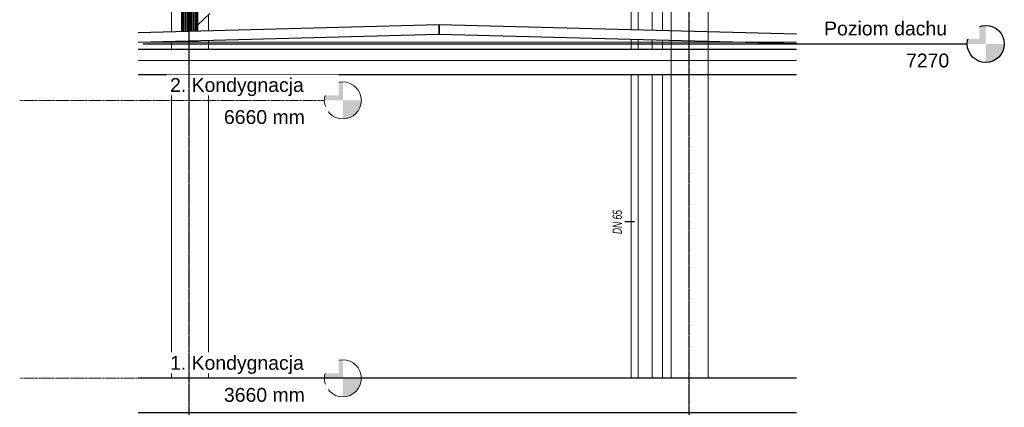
# Model space of a CAD drawing. Header units: millimetres. Extents: x 101535 to 192135, y -3968 to 17259.
# Tile 20 of 92: x 101535 to 112166, y 3347 to 7532. Entities that reach past the tile are written whole.
import ezdxf

# ---------------------------------------------------------------- set-up
doc = ezdxf.new("R2010")
doc.units = ezdxf.units.MM
doc.linetypes.add('Linia siatki', pattern=[22.225, 12.7, -3.175, 3.175, -3.175])
doc.linetypes.add('Środek _2_', pattern=[31.75, 6.35, -4.75, 15.9, -4.75])
doc.layers.add('A-FLOR', color=7, linetype='Continuous', lineweight=25, true_color=0x007f00)
for name, color, linetype, lineweight in [('A-FLOR-LEVL', 7, 'Continuous', 30), ('A-GENM', 7, 'Continuous', 18), ('A-ROOF', 7, 'Continuous', 25), ('P-PIPE', 7, 'Continuous', 18), ('P-PIPE-IDEN', 7, 'Continuous', 30), ('S-GRID', 7, 'Continuous', 30)]:
    doc.layers.add(name, color=color, linetype=linetype, lineweight=lineweight)
doc.styles.add('Arial', font='arial.ttf', dxfattribs={"height": 150})
doc.styles.add('Arial Narrow_B_I', font='ARIALNBI.TTF', dxfattribs={"width": 0.8, "height": 100})

# ---------------------------------------------------------------- blocks, each defined once
blk = doc.blocks.new('Bezpośredni kształt - IR 026-25_3D1_2025_09_11-304393-Przekrój 29')
at = {"layer": 'A-GENM'}
for p, q in [((103281, 13283), (103281, 7402)), ((103281, 7402), (103281, 13283)), ((103294, 7403), (103294, 13282)), ((103294, 7403), (103294, 13282)), ((103297, 7403), (103297, 13282)), ((103297, 7403), (103297, 13282)), ((103308, 7403), (103308, 13283)), ((103308, 7403), (103308, 13283)), ((103312, 13284), (103312, 7403)), ((103312, 13284), (103312, 7403)), ((103325, 7404), (103325, 13282)), ((103325, 7404), (103325, 13282)), ((103333, 13282), (103333, 7404)), ((103333, 13282), (103333, 7404)), ((103346, 7404), (103346, 13281)), ((103346, 7404), (103346, 13281)), ((103370, 7405), (103370, 13279)), ((103370, 7405), (103370, 13279)), ((103394, 13276), (103394, 7405)), ((103394, 7405), (103394, 13276)), ((103407, 13276), (103407, 7406)), ((103407, 13276), (103407, 7406)), ((103432, 7406), (103432, 13271)), ((103432, 7406), (103432, 13271)), ((103443, 7407), (103443, 13269)), ((103443, 13269), (103443, 7407)), ((103446, 7407), (103446, 13267)), ((103446, 13267), (103446, 7407)), ((103285, 7403), (103285, 12800)), ((103285, 7403), (103285, 12800)), ((103295, 12809), (103295, 7403)), ((103295, 12809), (103295, 7403)), ((103357, 7404), (103357, 12800)), ((103357, 7404), (103357, 12800)), ((103383, 12800), (103383, 7405)), ((103383, 12800), (103383, 7405)), ((103415, 12794), (103415, 7406)), ((103415, 7406), (103415, 12794)), ((103428, 12793), (103428, 7406)), ((103428, 12793), (103428, 7406)), ((103445, 12809), (103445, 7407)), ((103445, 12809), (103445, 7407)), ((103455, 12800), (103455, 7407)), ((103455, 12800), (103455, 7407)), ((103459, 7655), (103459, 7475)), ((103459, 7475), (103586, 7597)), ((103459, 7475), (103459, 7407)), ((103459, 7475), (103459, 7407)), ((103309, 7290), (102814, 7290)), ((103281, 7302), (103281, 7290)), ((103281, 7290), (103281, 7302)), ((103285, 7290), (103281, 7290)), ((103285, 7290), (103281, 7290)), ((103285, 7290), (103285, 7302)), ((103285, 7290), (103285, 7302)), ((103285, 7290), (103295, 7290)), ((103295, 7290), (103285, 7290)), ((103294, 7290), (103294, 7303)), ((103294, 7290), (103294, 7303)), ((103297, 7290), (103294, 7290)), ((103297, 7290), (103294, 7290)), ((103295, 7303), (103295, 7290)), ((103295, 7303), (103295, 7290)), ((103312, 7290), (103295, 7290)), ((103295, 7290), (103312, 7290)), ((103297, 7290), (103297, 7303)), ((103297, 7290), (103297, 7303)), ((103308, 7290), (103297, 7290)), ((103297, 7290), (103308, 7290)), ((103308, 7290), (103308, 7303)), ((103308, 7290), (103308, 7303)), ((103308, 7290), (103325, 7290)), ((103308, 7290), (103325, 7290)), ((103317, 7290), (103309, 7290)), ((103312, 7303), (103312, 7290)), ((103312, 7303), (103312, 7290)), ((103312, 7290), (103333, 7290)), ((103333, 7290), (103312, 7290)), ((103331, 7290), (103317, 7290)), ((103325, 7290), (103325, 7304)), ((103325, 7290), (103325, 7304)), ((103325, 7290), (103346, 7290)), ((103325, 7290), (103346, 7290)), ((103349, 7290), (103331, 7290)), ((103333, 7304), (103333, 7290)), ((103333, 7304), (103333, 7290)), ((103333, 7290), (103357, 7290)), ((103357, 7290), (103333, 7290)), ((103346, 7290), (103346, 7304)), ((103346, 7290), (103346, 7304)), ((103346, 7290), (103370, 7290)), ((103346, 7290), (103370, 7290)), ((103370, 7290), (103349, 7290)), ((103357, 7290), (103357, 7304)), ((103357, 7290), (103357, 7304)), ((103357, 7290), (103383, 7290)), ((103357, 7290), (103383, 7290)), ((103370, 7290), (103370, 7305)), ((103370, 7290), (103370, 7305)), ((103391, 7290), (103370, 7290)), ((103370, 7290), (103394, 7290)), ((103370, 7290), (103394, 7290)), ((103383, 7305), (103383, 7290)), ((103383, 7305), (103383, 7290)), ((103407, 7290), (103383, 7290)), ((103407, 7290), (103383, 7290)), ((103412, 7290), (103391, 7290)), ((103394, 7305), (103394, 7290)), ((103394, 7290), (103394, 7305)), ((103394, 7290), (103415, 7290)), ((103415, 7290), (103394, 7290)), ((103407, 7306), (103407, 7290)), ((103407, 7306), (103407, 7290)), ((103407, 7290), (103428, 7290)), ((103407, 7290), (103428, 7290)), ((103412, 7290), (103431, 7290)), ((103415, 7306), (103415, 7290)), ((103415, 7290), (103415, 7306)), ((103415, 7290), (103432, 7290)), ((103432, 7290), (103415, 7290)), ((103428, 7306), (103428, 7290)), ((103428, 7306), (103428, 7290)), ((103445, 7290), (103428, 7290)), ((103428, 7290), (103445, 7290)), ((103431, 7290), (104185, 7290)), ((103432, 7290), (103432, 7306)), ((103432, 7290), (103432, 7306)), ((103432, 7290), (103443, 7290)), ((103443, 7290), (103432, 7290)), ((103443, 7290), (103443, 7307)), ((103443, 7307), (103443, 7290)), ((103446, 7290), (103443, 7290)), ((103443, 7290), (103446, 7290)), ((103445, 7307), (103445, 7290)), ((103445, 7307), (103445, 7290)), ((103445, 7290), (103455, 7290)), ((103445, 7290), (103455, 7290)), ((103446, 7290), (103446, 7307)), ((103446, 7307), (103446, 7290)), ((103455, 7307), (103455, 7290)), ((103455, 7307), (103455, 7290)), ((103459, 7290), (103455, 7290)), ((103455, 7290), (103459, 7290)), ((103459, 7307), (103459, 7290)), ((103459, 7307), (103459, 7290)), ((108712, 7290), (104185, 7290)), ((108715, 7290), (108712, 7290)), ((108733, 7290), (108715, 7290)), ((108737, 7290), (108733, 7290)), ((108757, 7290), (108737, 7290)), ((108761, 7290), (108757, 7290)), ((108783, 7290), (108761, 7290)), ((108786, 7290), (108783, 7290)), ((108807, 7290), (108786, 7290)), ((108810, 7290), (108807, 7290)), ((108828, 7290), (108810, 7290)), ((108828, 7290), (109591, 7290)), ((109923, 7290), (109591, 7290)), ((102814, 7090), (109923, 7090))]:
    blk.add_line(p, q, dxfattribs=at)
blk = doc.blocks.new('Bezpośredni kształt - CONCRETE_SLAB-304394-Przekrój 29')
blk.add_blockref('Bezpośredni kształt - IR 026-25_3D1_2025_09_11-304393-Przekrój 29', (0, 0))
blk = doc.blocks.new('Bezpośredni kształt - D8-304474-Przekrój 29')
at = {"layer": 'A-ROOF'}
for p, q in [((106064, 7475), (102814, 7390)), ((106064, 7375), (106064, 7475)), ((102814, 7290), (106064, 7375))]:
    blk.add_line(p, q, dxfattribs=at)
blk = doc.blocks.new('Bezpośredni kształt - D8-304476-Przekrój 29')
at = {"layer": 'A-ROOF'}
for p, q in [((106064, 7475), (106064, 7375)), ((109923, 7374), (106064, 7475)), ((106064, 7375), (109923, 7274))]:
    blk.add_line(p, q, dxfattribs=at)
blk = doc.blocks.new('Bezpośredni kształt - SZ2-304784-Przekrój 29')
at = {"layer": 'A-GENM'}
for p, q in [((103294, 8160), (103173, 8160)), ((103173, 8160), (103173, 7400)), ((103573, 8160), (103446, 8160)), ((103573, 8160), (103573, 7689)), ((103573, 7585), (103573, 7410)), ((103173, 7300), (103173, 7210)), ((103573, 7310), (103573, 7210)), ((103173, 6940), (103173, 3660)), ((103573, 6940), (103573, 3660))]:
    blk.add_line(p, q, dxfattribs=at)
blk = doc.blocks.new('Bezpośredni kształt - SZ2-304795-Przekrój 29')
at = {"layer": 'A-GENM'}
for p, q in [((108970, 8160), (108570, 8160)), ((108570, 8160), (108570, 3660)), ((108970, 3660), (108970, 8160)), ((108570, 3660), (108970, 3660))]:
    blk.add_line(p, q, dxfattribs=at)
blk = doc.blocks.new('Bezpośredni kształt - A7-305078-Przekrój 29')
at = {"layer": 'A-FLOR'}
for p, q in [((109923, 3660), (102814, 3660)), ((102814, 3290), (109923, 3290))]:
    blk.add_line(p, q, dxfattribs=at)
blk = doc.blocks.new('Bezpośredni kształt - A7-305099-Przekrój 29')
at = {"layer": 'A-FLOR'}
for p, q in [((109923, 7210), (102814, 7210)), ((102814, 6940), (109923, 6940))]:
    blk.add_line(p, q, dxfattribs=at)
blk = doc.blocks.new('Poziom - M_Grot poziomu - Okrąg-11789-Przekrój 29')
at = {"layer": 'A-FLOR-LEVL', "lineweight": 9}
h = blk.add_hatch(color=256, dxfattribs=at)
edge = h.paths.add_edge_path()
edge.add_line((104818, -3550), (104618, -3550))
edge.add_arc((104818, -3550), 200, 90, 180, ccw=False)
edge.add_line((104818, -3350), (104818, -3550))
h = blk.add_hatch(color=256, dxfattribs=at)
edge = h.paths.add_edge_path()
edge.add_line((104818, -3750), (104818, -3550))
edge.add_line((104818, -3550), (105018, -3550))
edge.add_arc((104818, -3550), 200, 270, 360, ccw=False)
blk.add_circle((104818, -3550), 200, dxfattribs=at)
blk = doc.blocks.new('IR 026-25_3D1_2025_09_11_ifc-1-Przekrój 29')
at = {"layer": 'A-FLOR', "lineweight": 18}
for name in ['Bezpośredni kształt - A7-305099-Przekrój 29', 'Bezpośredni kształt - A7-305078-Przekrój 29']:
    blk.add_blockref(name, (0, 0), dxfattribs=at)
at = {"layer": 'A-FLOR-LEVL', "lineweight": 5}
for p in [(206, 10210), (206, 7210)]:
    blk.add_blockref('Poziom - M_Grot poziomu - Okrąg-11789-Przekrój 29', p, dxfattribs=at)
at = {"layer": 'A-GENM', "lineweight": 18}
for name in ['Bezpośredni kształt - CONCRETE_SLAB-304394-Przekrój 29', 'Bezpośredni kształt - SZ2-304784-Przekrój 29', 'Bezpośredni kształt - SZ2-304795-Przekrój 29']:
    blk.add_blockref(name, (0, 0), dxfattribs=at)
at = {"layer": 'A-ROOF', "lineweight": 18}
for name in ['Bezpośredni kształt - D8-304474-Przekrój 29', 'Bezpośredni kształt - D8-304476-Przekrój 29']:
    blk.add_blockref(name, (0, 0), dxfattribs=at)
at = {"layer": 'A-FLOR-LEVL', "lineweight": 9, "insert": (103740, 6556), "char_height": 150, "width": 1090.29, "attachment_point": 1, "style": 'Arial', "bg_fill": 3, "box_fill_scale": 1.25, "bg_fill_color": 256, "bg_fill_true_color": 13158600, "bg_fill_transparency": 0}
blk.add_mtext('6660 mm', dxfattribs=at)
at = {"layer": 'A-FLOR-LEVL', "lineweight": 9, "char_height": 150, "attachment_point": 1, "style": 'Arial', "bg_fill": 3, "box_fill_scale": 1.25, "bg_fill_color": 256, "bg_fill_true_color": 13158600, "bg_fill_transparency": 0}
for s, insert, width in [('2. Kondygnacja', (103158, 6902), 1783.75), ('1. Kondygnacja', (103158, 3902), 1783.75), ('3660 mm', (103740, 3556), 1090.29)]:
    blk.add_mtext(s, dxfattribs=dict(at, insert=insert, width=width))
at = {"layer": 'A-FLOR-LEVL', "linetype": 'Środek _2_', "lineweight": 9}
for p, q in [((101535, 6660), (104824, 6660)), ((101535, 3660), (104824, 3660))]:
    blk.add_line(p, q, dxfattribs=at)
blk = doc.blocks.new('Poziom - M_Grot poziomu - Okrąg-869912-Przekrój 29')
at = {"layer": 'A-FLOR-LEVL'}
h = blk.add_hatch(color=256, dxfattribs=at)
edge = h.paths.add_edge_path()
edge.add_line((111966, 0), (111766, 0))
edge.add_arc((111966, 0), 200, 90, 180, ccw=False)
edge.add_line((111966, 200), (111966, 0))
h = blk.add_hatch(color=256, dxfattribs=at)
edge = h.paths.add_edge_path()
edge.add_line((111966, -200), (111966, 0))
edge.add_line((111966, 0), (112166, 0))
edge.add_arc((111966, 0), 200, 270, 360, ccw=False)
blk.add_circle((111966, 0), 200, dxfattribs=at)

msp = doc.modelspace()

# ---------------------------------------------------------------- block references
at = {"lineweight": 5}
msp.add_blockref('IR 026-25_3D1_2025_09_11_ifc-1-Przekrój 29', (0, 0), dxfattribs=at)
at = {"layer": 'A-FLOR-LEVL'}
msp.add_blockref('Poziom - M_Grot poziomu - Okrąg-869912-Przekrój 29', (0, 7270), dxfattribs=at)

# ---------------------------------------------------------------- texts
at = {"layer": 'A-FLOR-LEVL', "char_height": 150, "attachment_point": 1, "style": 'Arial', "bg_fill": 3, "box_fill_scale": 1.25, "bg_fill_color": 256, "bg_fill_true_color": 13158600, "bg_fill_transparency": 0}
for s, insert, width in [('Poziom dachu', (110220.2, 7512.2), 1639.451), ('7270', (111105.6, 7166.3), 577.215)]:
    msp.add_mtext(s, dxfattribs=dict(at, insert=insert, width=width))

# ---------------------------------------------------------------- next in the draw order: linework, layer by layer
at = {"layer": 'A-FLOR-LEVL'}
msp.add_line((102867.4, 7270), (111766.3, 7270), dxfattribs=at)
at = {"layer": 'P-PIPE', "color": 30, "true_color": 0xff8000}
for p, q in [((108362.7, 13231.6), (108362.7, 7415.1)), ((108477, 7412.1), (108477, 13232.1)), ((108362.7, 7315.1), (108362.7, 7210)), ((108477, 7210), (108477, 7312.1)), ((108362.7, 6940), (108362.7, 3660)), ((108477, 3660), (108477, 6940))]:
    msp.add_line(p, q, dxfattribs=at)
at = {"layer": 'P-PIPE', "color": 5, "true_color": 0x0000ff}
for p, q in [((108136.2, 12962.5), (108136.2, 7421.1)), ((108212.3, 7419.1), (108212.3, 12962.5)), ((108136.2, 7321), (108136.2, 7210)), ((108212.3, 7210), (108212.3, 7319)), ((108136.2, 6940), (108136.2, 3660)), ((108212.3, 3660), (108212.3, 6940))]:
    msp.add_line(p, q, dxfattribs=at)
at = {"layer": 'P-PIPE-IDEN'}
msp.add_line((108174.3, 5350.7), (108069.7, 5350.7), dxfattribs=at)
at = {"layer": 'S-GRID', "linetype": 'Linia siatki'}
for p, q in [((103365, -3900), (103365, 14671.9)), ((108765, -3900), (108765, 14671.9))]:
    msp.add_line(p, q, dxfattribs=at)

# ---------------------------------------------------------------- next in the draw order: texts
at = {"layer": 'P-PIPE-IDEN', "insert": (107936.6, 5217.1), "char_height": 100, "width": 320.675, "attachment_point": 1, "rotation": 90, "style": 'Arial Narrow_B_I'}
msp.add_mtext('DN 65', dxfattribs=at)

doc.saveas('drawing.dxf')
